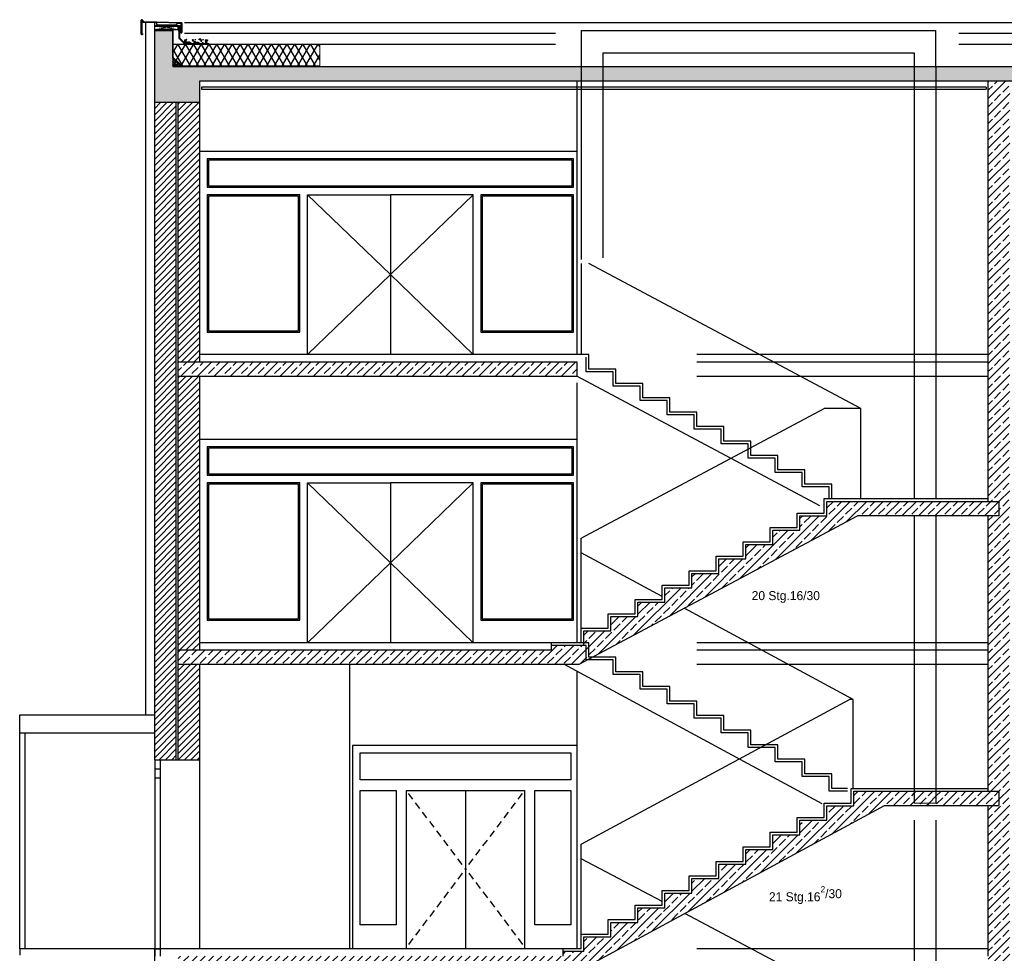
# Model space of a CAD drawing. Extents: x 1 to 209, y 0 to 18.
# Tile 58 of 63: x 124 to 135, y 7 to 18. Entities that reach past the tile are written whole.
import ezdxf

# ---------------------------------------------------------------- set-up
doc = ezdxf.new("R2010")
doc.units = 0
doc.header["$MEASUREMENT"] = 0
doc.linetypes.add('Strichlinie', pattern=[0.282222, 0.141111, -0.141111])
for name, color, linetype in [('Schnitt_D-D_4_A_1 Dämmung', 7, 'Continuous'), ('Schnitt_D-D_4_A_1 Holz', 7, 'Continuous'), ('Schnitt_D-D_4_A_DE_DECKE', 7, 'Continuous'), ('Schnitt_D-D_4_P_ZE_TEXT', 7, 'Continuous'), ('Schnitt_D-D_4_R_NT_DACH', 7, 'Continuous'), ('Schnitt_D-D_4_R_NT_HIDDEN', 7, 'Continuous'), ('Schnitt_D-D_4_R_NT_STAHL', 7, 'Continuous'), ('Schnitt_D-D_4_R_NT_TREPPE', 7, 'Continuous'), ('Schnitt_D-D_4_R_NT_TUER', 7, 'Continuous'), ('Schnitt_D-D_4_R_TR_AUSSENWAND', 7, 'Continuous'), ('Schnitt_D-D_4_R_TR_HIDDEN', 7, 'Continuous'), ('Schnitt_D-D_4_Schraffuren', 7, 'Continuous')]:
    doc.layers.add(name, color=color, linetype=linetype)
doc.styles.add('ERSTELLTER_STIL_2', font='txt')
pattern_1 = [(45, (125.216865, 7.29005), (-0.03535534, 0.03535534), [])]
pattern_2 = [(45, (125.21686, 7.29005), (-0.0919239, 0.0919239), []), (45, (125.1709, 7.33601), (-0.0919239, 0.0919239), [0.0975, -0.0325])]

msp = doc.modelspace()

# ---------------------------------------------------------------- hatches: boundary and pattern name
at = {"layer": 'Schnitt_D-D_4_A_1 Dämmung', "linetype": 'Continuous', "ltscale": 1000}
for points in [[(125.273, 17.545), (125.248, 17.545), (125.248, 17.538), (125.273, 17.538)], [(125.323, 17.545), (125.298, 17.545), (125.298, 17.538), (125.323, 17.538)], [(125.355, 17.545), (125.348, 17.545), (125.348, 17.538), (125.355, 17.538)], [(125.37, 17.545), (125.355, 17.545), (125.355, 17.538), (125.37, 17.538)], [(125.427, 17.538), (125.427, 17.545), (125.398, 17.545), (125.398, 17.538)], [(125.481, 17.538), (125.481, 17.545), (125.452, 17.545), (125.452, 17.538)], [(125.492, 17.536), (125.485, 17.536), (125.485, 17.511), (125.492, 17.511)], [(125.273, 17.498), (125.248, 17.498), (125.248, 17.491), (125.273, 17.491)], [(125.323, 17.498), (125.298, 17.498), (125.298, 17.491), (125.323, 17.491)], [(125.373, 17.498), (125.348, 17.498), (125.348, 17.491), (125.373, 17.491)], [(125.425, 17.498), (125.398, 17.498), (125.398, 17.491), (125.418, 17.491), (125.418, 17.486), (125.425, 17.486)], [(125.418, 17.436), (125.425, 17.436), (125.425, 17.441, -0.044265), (125.425, 17.444), (125.425, 17.461), (125.418, 17.461)], [(125.425, 17.411), (125.418, 17.411), (125.418, 17.386), (125.425, 17.386)], [(125.492, 17.476), (125.492, 17.474), (125.499, 17.474), (125.499, 17.477), (125.492, 17.488), (125.492, 17.49), (125.485, 17.49), (125.485, 17.487)], [(125.492, 17.474), (125.485, 17.474), (125.485, 17.449), (125.492, 17.449)], [(125.492, 17.424), (125.485, 17.424), (125.485, 17.405), (125.491, 17.399), (125.496, 17.404), (125.492, 17.408)], [(125.492, 17.44), (125.499, 17.44), (125.499, 17.459), (125.492, 17.459)], [(125.418, 17.336), (125.425, 17.336), (125.425, 17.361), (125.418, 17.361)], [(125.425, 17.311), (125.418, 17.311), (125.418, 17.286), (125.425, 17.286)], [(125.516, 17.383), (125.513, 17.386), (125.508, 17.381), (125.516, 17.373)], [(125.516, 17.383), (125.516, 17.373), (125.525, 17.363), (125.53, 17.368)], [(125.548, 17.35), (125.543, 17.345), (125.551, 17.337), (125.557, 17.337), (125.557, 17.344), (125.554, 17.344)], [(125.607, 17.343), (125.582, 17.344), (125.582, 17.337), (125.607, 17.336)], [(125.657, 17.343), (125.632, 17.343), (125.632, 17.336), (125.657, 17.336)], [(125.69, 17.342), (125.682, 17.342), (125.682, 17.335), (125.69, 17.335)], [(125.707, 17.342), (125.69, 17.342), (125.69, 17.335), (125.707, 17.335)], [(125.754, 17.341), (125.732, 17.342), (125.732, 17.335), (125.754, 17.334)], [(125.757, 17.341), (125.754, 17.341), (125.754, 17.334), (125.757, 17.334)], [(125.807, 17.341), (125.782, 17.341), (125.782, 17.334), (125.807, 17.334)], [(125.425, 17.261), (125.418, 17.261), (125.418, 17.236), (125.425, 17.236, -0.116838), (125.425, 17.243)], [(125.425, 17.209), (125.425, 17.211), (125.418, 17.211), (125.418, 17.189), (125.425, 17.189), (125.425, 17.201, -0.119278)], [(125.435, 17.178), (125.43, 17.173), (125.442, 17.161), (125.448, 17.155), (125.453, 17.16)], [(125.47, 17.142), (125.465, 17.137), (125.468, 17.135), (125.481, 17.122), (125.483, 17.12), (125.488, 17.125)], [(125.524, 17.097), (125.515, 17.097), (125.506, 17.107), (125.501, 17.102), (125.513, 17.09), (125.524, 17.09)], [(125.574, 17.097), (125.549, 17.097), (125.549, 17.09), (125.574, 17.09)], [(125.624, 17.097), (125.599, 17.097), (125.599, 17.09), (125.624, 17.09)], [(125.674, 17.097), (125.649, 17.097), (125.649, 17.09), (125.674, 17.09)], [(125.724, 17.097), (125.699, 17.097), (125.699, 17.09), (125.724, 17.09)], [(125.754, 17.097), (125.749, 17.097), (125.749, 17.09), (125.754, 17.09)], [(125.774, 17.097), (125.754, 17.097), (125.754, 17.09), (125.774, 17.09)], [(125.821, 17.097), (125.799, 17.097), (125.799, 17.09), (125.821, 17.09)]]:
    msp.add_hatch(color=256, dxfattribs=at).paths.add_polyline_path(points, flags=0)
at = {"layer": 'Schnitt_D-D_4_Schraffuren', "linetype": 'Continuous', "ltscale": 1000}
h = msp.add_hatch(dxfattribs=at)
h.set_pattern_fill('Beton__Stahlbeton_0004', color=256, style=0, pattern_type=2)
h.set_pattern_definition(pattern_2)
h.paths.add_polyline_path([(161.477, 16.93), (161.977, 16.93), (161.977, 17.49), (161.777, 17.49), (161.777, 17.09), (125.418, 17.09), (125.418, 17.49), (125.218, 17.49), (125.218, 16.69), (125.718, 16.69), (125.718, 16.93)], flags=0)
h = msp.add_hatch(dxfattribs=at)
h.set_pattern_fill('Dämmung__weich_0004', color=256, style=0, pattern_type=2)
h.set_pattern_definition([(60, (125.216865, 7.29005), (-0.0649519, 0.0375), []), (120, (125.216865, 7.29005), (0.0649519, 0.0375), [])])
h.paths.add_polyline_path([(125.524, 17.097), (127.051, 17.097), (127.051, 17.334), (125.425, 17.336), (125.425, 17.189)], flags=0)
h = msp.add_hatch(dxfattribs=at)
h.set_pattern_fill('Beton__Stahlbeton_0004', color=256, style=0, pattern_type=2)
h.set_pattern_definition(pattern_2)
h.paths.add_polyline_path([(134.477, 16.93), (134.477, 13.81), (134.477, 12.26), (134.597, 12.26), (134.597, 12.099), (134.477, 12.099), (134.477, 10.61), (134.477, 9.041), (134.597, 9.041), (134.597, 8.881), (134.477, 8.881), (134.477, 7.21), (134.477, 7.01), (134.477, 5.672), (134.597, 5.672), (134.597, 5.512), (134.477, 5.512), (134.477, 4.51), (134.717, 4.51), (134.717, 7.01), (134.717, 7.21), (134.717, 10.61), (134.717, 13.81), (134.717, 16.93)], flags=0)
h = msp.add_hatch(dxfattribs=at)
h.set_pattern_fill('MW_HLZ_0004', color=256, style=0, pattern_type=2)
h.set_pattern_definition(pattern_1)
h.paths.add_polyline_path([(125.218, 16.69), (125.218, 9.39), (125.458, 9.39), (125.458, 16.69)], flags=0)
h = msp.add_hatch(dxfattribs=at)
h.set_pattern_fill('MW_HLZ_0004', color=256, style=0, pattern_type=2)
h.set_pattern_definition(pattern_1)
h.paths.add_polyline_path([(125.718, 16.69), (125.478, 16.69), (125.478, 13.81), (125.718, 13.81)], flags=0)
h = msp.add_hatch(dxfattribs=at)
h.set_pattern_fill('Beton__Stahlbeton_0004', color=256, style=0, pattern_type=2)
h.set_pattern_definition(pattern_2)
h.paths.add_polyline_path([(129.907, 13.65), (129.907, 13.81), (125.478, 13.81), (125.478, 13.65)], flags=0)
h = msp.add_hatch(dxfattribs=at)
h.set_pattern_fill('MW_HLZ_0004', color=256, style=0, pattern_type=2)
h.set_pattern_definition(pattern_1)
h.paths.add_polyline_path([(125.718, 13.65), (125.478, 13.65), (125.478, 10.61), (125.718, 10.61)], flags=0)
h = msp.add_hatch(dxfattribs=at)
h.set_pattern_fill('Beton__Stahlbeton_0004', color=256, style=0, pattern_type=2)
h.set_pattern_definition(pattern_2)
h.paths.add_polyline_path([(129.933, 10.45), (133.025, 12.099), (134.597, 12.099), (134.597, 12.26), (132.687, 12.26), (132.687, 12.1), (132.387, 12.1), (132.387, 11.94), (132.087, 11.94), (132.087, 11.78), (131.787, 11.78), (131.787, 11.62), (131.487, 11.62), (131.487, 11.46), (131.187, 11.46), (131.187, 11.3), (130.887, 11.3), (130.887, 11.14), (130.587, 11.14), (130.587, 10.98), (130.287, 10.98), (130.287, 10.82), (129.987, 10.82), (129.987, 10.66), (129.627, 10.66), (129.627, 10.61), (125.478, 10.61), (125.478, 10.45)], flags=0)
h = msp.add_hatch(dxfattribs=at)
h.set_pattern_fill('MW_HLZ_0004', color=256, style=0, pattern_type=2)
h.set_pattern_definition(pattern_1)
h.paths.add_polyline_path([(125.718, 10.45), (125.478, 10.45), (125.478, 9.39), (125.718, 9.39)], flags=0)
h = msp.add_hatch(dxfattribs=at)
h.set_pattern_fill('Beton__Stahlbeton_0004', color=256, style=0, pattern_type=2)
h.set_pattern_definition(pattern_2)
h.paths.add_polyline_path([(133.657, 8.909), (133.657, 9.041), (132.987, 9.041), (132.987, 8.879), (132.687, 8.879), (132.687, 8.717), (132.387, 8.717), (132.387, 8.555), (132.087, 8.555), (132.087, 8.393), (131.787, 8.393), (131.787, 8.231), (131.487, 8.231), (131.487, 8.07), (131.187, 8.07), (131.187, 7.908), (130.887, 7.908), (130.887, 7.746), (130.587, 7.746), (130.587, 7.584), (130.287, 7.584), (130.287, 7.422), (129.987, 7.422), (129.987, 7.26), (129.755, 7.26), (129.755, 7.21), (125.478, 7.21), (125.478, 6.845), (125.718, 6.845), (125.718, 7.01), (129.861, 7.01), (133.327, 8.881), (134.597, 8.881), (134.597, 9.041), (133.897, 9.041), (133.897, 8.909)], flags=0)
h = msp.add_hatch(dxfattribs=at)
h.set_pattern_fill('Beton__Stahlbeton_0004', color=256, style=0, pattern_type=2)
h.set_pattern_definition(pattern_2)
h.paths.add_polyline_path([(133.657, 8.909), (133.897, 8.909), (133.897, 9.041), (133.657, 9.041)], flags=0)

# ---------------------------------------------------------------- linework, layer by layer
at = {"layer": 'Schnitt_D-D_4_A_1 Dämmung', "linetype": 'Continuous', "ltscale": 1000}
for p, q in [((125.223, 17.538), (125.223, 17.545)), ((125.223, 17.545), (125.492, 17.545)), ((125.223, 17.538), (125.485, 17.538)), ((125.248, 17.538), (125.248, 17.545)), ((125.273, 17.538), (125.273, 17.545)), ((125.298, 17.538), (125.298, 17.545)), ((125.323, 17.538), (125.323, 17.545)), ((125.348, 17.538), (125.348, 17.545)), ((125.37, 17.538), (125.37, 17.545)), ((125.373, 17.538), (125.373, 17.545)), ((125.398, 17.538), (125.398, 17.545)), ((125.427, 17.538), (125.427, 17.545)), ((125.452, 17.538), (125.452, 17.545)), ((125.481, 17.538), (125.481, 17.545)), ((125.485, 17.487), (125.485, 17.538)), ((125.485, 17.498), (125.485, 17.538)), ((125.485, 17.498), (125.485, 17.538)), ((125.492, 17.536), (125.485, 17.536)), ((125.492, 17.511), (125.485, 17.511)), ((125.492, 17.545), (125.492, 17.488)), ((125.425, 17.498), (125.218, 17.498)), ((125.418, 17.491), (125.218, 17.491)), ((125.223, 17.491), (125.223, 17.498)), ((125.248, 17.491), (125.248, 17.498)), ((125.248, 17.491), (125.418, 17.491)), ((125.273, 17.491), (125.273, 17.498)), ((125.298, 17.491), (125.298, 17.498)), ((125.323, 17.491), (125.323, 17.498)), ((125.348, 17.491), (125.348, 17.498)), ((125.373, 17.491), (125.373, 17.498)), ((125.398, 17.491), (125.398, 17.498)), ((125.418, 17.486), (125.418, 17.491)), ((125.425, 17.486), (125.418, 17.486)), ((125.425, 17.486), (125.418, 17.486)), ((125.418, 17.184), (125.418, 17.484)), ((125.422, 17.461), (125.418, 17.461)), ((125.425, 17.461), (125.418, 17.461)), ((125.425, 17.436), (125.418, 17.436)), ((125.425, 17.411), (125.418, 17.411)), ((125.425, 17.486), (125.425, 17.498)), ((125.425, 17.187), (125.425, 17.486)), ((125.492, 17.49), (125.485, 17.49)), ((125.492, 17.476), (125.485, 17.487)), ((125.485, 17.474), (125.485, 17.405)), ((125.485, 17.474), (125.492, 17.474)), ((125.492, 17.449), (125.485, 17.449)), ((125.492, 17.424), (125.485, 17.424)), ((125.485, 17.405), (125.551, 17.337)), ((125.496, 17.404), (125.491, 17.399)), ((125.499, 17.477), (125.492, 17.488)), ((125.492, 17.476), (125.492, 17.408)), ((125.492, 17.474), (125.499, 17.474)), ((125.499, 17.459), (125.492, 17.459)), ((125.499, 17.44), (125.492, 17.44)), ((125.499, 17.423), (125.492, 17.423)), ((125.492, 17.408), (125.554, 17.344)), ((125.499, 17.423), (125.499, 17.477)), ((125.499, 17.423), (125.499, 17.477)), ((125.425, 17.386), (125.418, 17.386)), ((125.425, 17.361), (125.418, 17.361)), ((125.425, 17.336), (125.418, 17.336)), ((125.422, 17.311), (125.418, 17.311)), ((125.425, 17.311), (125.418, 17.311)), ((125.425, 17.286), (125.418, 17.286)), ((125.813, 17.334), (125.425, 17.339)), ((125.513, 17.386), (125.508, 17.381)), ((125.53, 17.368), (125.525, 17.363)), ((125.548, 17.35), (125.543, 17.345)), ((125.824, 17.341), (125.554, 17.344)), ((125.557, 17.337), (125.557, 17.344)), ((125.557, 17.337), (125.557, 17.341)), ((125.582, 17.337), (125.582, 17.344)), ((125.607, 17.336), (125.607, 17.343)), ((125.632, 17.336), (125.632, 17.343)), ((125.657, 17.336), (125.657, 17.343)), ((125.682, 17.335), (125.682, 17.342)), ((125.707, 17.335), (125.707, 17.342)), ((125.732, 17.335), (125.732, 17.342)), ((125.757, 17.334), (125.757, 17.341)), ((125.782, 17.334), (125.782, 17.341)), ((125.807, 17.334), (125.807, 17.341)), ((129.67, 17.334), (125.813, 17.334)), ((161.401, 17.334), (134.152, 17.334)), ((125.425, 17.261), (125.418, 17.261)), ((125.425, 17.236), (125.418, 17.236)), ((125.425, 17.211), (125.418, 17.211)), ((125.425, 17.189), (125.418, 17.189)), ((125.513, 17.09), (125.418, 17.184)), ((125.423, 17.177), (125.418, 17.175)), ((125.429, 17.174), (125.423, 17.177)), ((125.515, 17.097), (125.425, 17.187)), ((125.43, 17.173), (125.435, 17.178)), ((125.418, 17.139), (125.432, 17.167)), ((125.418, 17.155), (125.436, 17.164)), ((125.445, 17.154), (125.418, 17.108)), ((125.418, 17.136), (125.449, 17.151)), ((125.462, 17.138), (125.418, 17.116)), ((125.421, 17.101), (125.418, 17.108)), ((125.418, 17.09), (125.821, 17.09)), ((125.421, 17.101), (125.428, 17.098)), ((125.428, 17.098), (125.475, 17.125)), ((125.432, 17.167), (125.429, 17.174)), ((125.433, 17.099), (125.458, 17.141)), ((125.436, 17.164), (125.442, 17.161)), ((125.442, 17.161), (125.445, 17.154)), ((125.448, 17.155), (125.453, 17.16)), ((125.449, 17.151), (125.455, 17.148)), ((125.487, 17.112), (125.449, 17.09)), ((125.471, 17.128), (125.452, 17.09)), ((125.458, 17.141), (125.455, 17.148)), ((125.465, 17.137), (125.47, 17.142)), ((125.471, 17.128), (125.468, 17.135)), ((125.472, 17.09), (125.484, 17.115)), ((125.475, 17.125), (125.481, 17.122)), ((125.481, 17.122), (125.484, 17.115)), ((125.483, 17.12), (125.488, 17.125)), ((125.484, 17.09), (125.5, 17.098)), ((125.491, 17.09), (125.497, 17.102)), ((125.5, 17.098), (125.507, 17.095)), ((125.501, 17.102), (125.506, 17.107)), ((125.507, 17.095), (125.509, 17.09)), ((125.513, 17.09), (125.809, 17.09)), ((125.518, 17.097), (125.514, 17.098)), ((125.515, 17.097), (125.821, 17.097)), ((125.515, 17.097), (125.813, 17.097)), ((125.524, 17.097), (125.524, 17.09)), ((125.549, 17.097), (125.549, 17.09)), ((125.574, 17.097), (125.574, 17.09)), ((125.599, 17.097), (125.599, 17.09)), ((125.624, 17.097), (125.624, 17.09)), ((125.649, 17.097), (125.649, 17.09)), ((125.674, 17.097), (125.674, 17.09)), ((125.674, 17.094), (125.674, 17.09)), ((125.699, 17.097), (125.699, 17.09)), ((125.724, 17.097), (125.724, 17.09)), ((125.749, 17.097), (125.749, 17.09)), ((125.749, 17.094), (125.749, 17.09)), ((125.774, 17.097), (125.774, 17.09)), ((125.799, 17.097), (125.799, 17.09))]:
    msp.add_line(p, q, dxfattribs=at)
at = {"layer": 'Schnitt_D-D_4_A_1 Holz', "linetype": 'Continuous', "ltscale": 1000}
for p, q in [((125.478, 17.538), (125.218, 17.498)), ((125.478, 17.498), (125.218, 17.538)), ((125.478, 17.538), (125.218, 17.538)), ((125.218, 17.498), (125.218, 17.538)), ((125.478, 17.498), (125.478, 17.538)), ((125.478, 17.498), (125.218, 17.498))]:
    msp.add_line(p, q, dxfattribs=at)
at = {"layer": 'Schnitt_D-D_4_A_DE_DECKE', "linetype": 'Continuous', "ltscale": 1000}
for p, q in [((125.738, 16.86), (125.738, 16.84)), ((134.457, 16.86), (125.738, 16.86)), ((134.457, 16.86), (134.457, 16.84)), ((125.738, 16.84), (134.457, 16.84))]:
    msp.add_line(p, q, dxfattribs=at)
at = {"layer": 'Schnitt_D-D_4_R_NT_DACH', "linetype": 'Continuous', "ltscale": 1000}
for p, q in [((125.549, 17.578), (161.67, 17.578)), ((125.549, 17.462), (129.67, 17.462)), ((134.152, 17.462), (161.67, 17.462))]:
    msp.add_line(p, q, dxfattribs=at)
at = {"layer": 'Schnitt_D-D_4_R_NT_DACH', "linetype": 'Continuous', "ltscale": 1000, "flags": 128}
for points in [[(125.723, 17.387), (125.716, 17.386), (125.711, 17.387), (125.712, 17.393), (125.716, 17.397), (125.718, 17.398), (125.726, 17.397), (125.731, 17.392), (125.736, 17.388), (125.736, 17.384), (125.734, 17.382), (125.729, 17.384), (125.725, 17.387)], [(125.559, 17.366), (125.559, 17.368), (125.556, 17.371), (125.553, 17.373), (125.551, 17.374), (125.548, 17.374), (125.545, 17.372), (125.545, 17.369), (125.547, 17.367), (125.549, 17.365), (125.553, 17.361), (125.556, 17.36), (125.558, 17.361), (125.558, 17.364)], [(125.551, 17.381), (125.55, 17.386), (125.552, 17.388), (125.556, 17.39), (125.556, 17.384), (125.556, 17.38), (125.555, 17.375), (125.553, 17.376)], [(125.561, 17.367), (125.563, 17.369), (125.57, 17.373), (125.573, 17.37), (125.575, 17.365), (125.578, 17.359), (125.582, 17.355), (125.576, 17.348), (125.569, 17.348), (125.563, 17.352), (125.564, 17.357), (125.563, 17.362)], [(125.57, 17.387), (125.573, 17.386), (125.575, 17.387), (125.574, 17.389), (125.573, 17.39), (125.569, 17.391), (125.567, 17.389), (125.565, 17.387), (125.565, 17.386), (125.566, 17.385), (125.568, 17.386), (125.569, 17.387)], [(125.598, 17.348), (125.595, 17.348), (125.588, 17.348), (125.584, 17.349), (125.582, 17.35), (125.582, 17.353), (125.585, 17.355), (125.587, 17.357), (125.591, 17.36), (125.593, 17.362), (125.597, 17.365), (125.6, 17.364), (125.603, 17.362), (125.604, 17.362), (125.605, 17.362), (125.608, 17.362), (125.609, 17.361), (125.61, 17.36), (125.611, 17.357), (125.613, 17.355), (125.619, 17.354), (125.621, 17.352), (125.622, 17.35), (125.617, 17.347), (125.609, 17.347), (125.602, 17.347), (125.599, 17.348)], [(125.643, 17.375), (125.647, 17.376), (125.649, 17.378), (125.649, 17.383), (125.647, 17.386), (125.645, 17.388), (125.64, 17.387), (125.637, 17.385), (125.636, 17.382), (125.637, 17.377), (125.639, 17.375), (125.641, 17.375)], [(125.654, 17.364), (125.655, 17.367), (125.662, 17.37), (125.666, 17.368), (125.668, 17.362), (125.67, 17.356), (125.674, 17.352), (125.668, 17.346), (125.661, 17.345), (125.655, 17.349), (125.656, 17.355), (125.655, 17.36)], [(125.674, 17.389), (125.672, 17.387), (125.669, 17.387), (125.665, 17.387), (125.666, 17.39), (125.669, 17.391), (125.673, 17.39)], [(125.69, 17.345), (125.687, 17.345), (125.68, 17.346), (125.676, 17.346), (125.674, 17.348), (125.674, 17.35), (125.677, 17.352), (125.68, 17.354), (125.683, 17.357), (125.685, 17.359), (125.689, 17.362), (125.693, 17.361), (125.695, 17.36), (125.696, 17.36), (125.697, 17.36), (125.7, 17.359), (125.701, 17.359), (125.702, 17.357), (125.703, 17.354), (125.705, 17.352), (125.712, 17.352), (125.714, 17.35), (125.714, 17.347), (125.71, 17.344), (125.701, 17.345), (125.694, 17.344), (125.692, 17.345)], [(125.736, 17.368), (125.739, 17.37), (125.742, 17.371), (125.742, 17.376), (125.739, 17.379), (125.737, 17.381), (125.732, 17.38), (125.729, 17.378), (125.729, 17.375), (125.73, 17.371), (125.732, 17.369), (125.733, 17.368)], [(125.758, 17.353), (125.757, 17.355), (125.753, 17.354), (125.749, 17.352), (125.747, 17.352), (125.745, 17.349), (125.745, 17.346), (125.747, 17.344), (125.75, 17.344), (125.753, 17.344), (125.758, 17.345), (125.761, 17.347), (125.761, 17.349), (125.76, 17.351)], [(125.759, 17.388), (125.757, 17.386), (125.754, 17.386), (125.75, 17.386), (125.751, 17.389), (125.754, 17.39), (125.758, 17.389)], [(125.78, 17.377), (125.784, 17.378), (125.786, 17.378), (125.788, 17.379), (125.785, 17.383), (125.783, 17.384), (125.781, 17.385), (125.779, 17.381), (125.78, 17.38), (125.78, 17.378)], [(125.781, 17.355), (125.785, 17.358), (125.788, 17.361), (125.787, 17.366), (125.785, 17.368), (125.781, 17.367), (125.78, 17.363), (125.781, 17.36), (125.779, 17.358), (125.779, 17.355)], [(125.794, 17.344), (125.786, 17.344), (125.782, 17.344), (125.78, 17.349), (125.781, 17.353), (125.786, 17.355), (125.789, 17.355), (125.794, 17.355), (125.797, 17.354), (125.799, 17.354), (125.802, 17.352), (125.802, 17.349), (125.802, 17.346), (125.797, 17.344)], [(125.788, 17.375), (125.788, 17.379), (125.79, 17.382), (125.792, 17.386), (125.796, 17.387), (125.8, 17.388), (125.803, 17.386), (125.806, 17.382), (125.807, 17.379), (125.805, 17.376), (125.801, 17.374), (125.799, 17.371), (125.796, 17.367), (125.793, 17.366), (125.789, 17.367), (125.788, 17.37), (125.787, 17.372)]]:
    msp.add_lwpolyline(points, close=True, dxfattribs=at)
at = {"layer": 'Schnitt_D-D_4_R_NT_HIDDEN', "linetype": 'Continuous', "ltscale": 1000}
for p, q in [((129.957, 14.901), (129.957, 13.89)), ((133.062, 13.29), (130.042, 14.901)), ((129.957, 11.85), (132.657, 13.29)), ((133.062, 13.29), (132.657, 13.29)), ((133.062, 12.29), (133.062, 13.29)), ((129.957, 10.85), (129.957, 11.85)), ((130.857, 11.204), (129.957, 11.69)), ((132.977, 10.06), (131.101, 11.073)), ((129.957, 8.452), (132.937, 10.06)), ((132.977, 10.06), (132.937, 10.06)), ((132.977, 9.071), (132.977, 10.06)), ((129.957, 7.452), (129.957, 8.452)), ((130.857, 7.814), (129.957, 8.289)), ((132.977, 6.693), (131.106, 7.682))]:
    msp.add_line(p, q, dxfattribs=at)
at = {"layer": 'Schnitt_D-D_4_R_NT_STAHL', "linetype": 'Continuous', "ltscale": 1000}
for p, q in [((125.068, 17.45), (125.068, 17.603)), ((125.071, 17.45), (125.071, 17.603)), ((125.075, 17.582), (125.075, 17.452)), ((125.077, 17.606), (125.096, 17.587)), ((125.236, 17.583), (125.078, 17.585)), ((125.078, 17.452), (125.078, 17.579)), ((125.079, 17.608), (125.096, 17.591)), ((125.081, 17.582), (125.236, 17.58)), ((125.096, 17.587), (125.514, 17.575)), ((125.098, 17.59), (125.515, 17.578)), ((125.236, 17.58), (125.241, 17.552)), ((125.244, 17.552), (125.239, 17.58)), ((125.453, 17.55), (125.247, 17.55)), ((125.247, 17.547), (125.453, 17.547)), ((125.467, 17.571), (125.456, 17.551)), ((125.458, 17.55), (125.47, 17.57)), ((125.51, 17.571), (125.47, 17.573)), ((125.47, 17.57), (125.51, 17.568)), ((125.51, 17.568), (125.51, 17.47)), ((125.513, 17.47), (125.513, 17.568)), ((125.517, 17.572), (125.517, 17.469)), ((125.52, 17.572), (125.52, 17.469)), ((125.086, 17.458), (125.078, 17.448)), ((125.088, 17.456), (125.08, 17.446)), ((125.509, 17.465), (125.498, 17.48)), ((125.511, 17.466), (125.5, 17.482)), ((125.51, 17.47), (125.513, 17.47)), ((123.718, 7.29), (123.718, 9.89)), ((123.718, 9.89), (125.218, 9.89)), ((123.718, 9.69), (125.218, 9.69)), ((123.778, 7.29), (123.778, 9.69))]:
    msp.add_line(p, q, dxfattribs=at)
for centre, radius, start, end in [((125.075, 17.603), 0.0065, 45, 180), ((125.075, 17.603), 0.0035, 45, 180), ((125.078, 17.582), 0.003, 87.7328, 180), ((125.081, 17.579), 0.003, 87.7328, 180), ((125.098, 17.593), 0.003, 225, 267.8306), ((125.236, 17.58), 0.003, 10, 87.8804), ((125.247, 17.553), 0.006, 190, 270), ((125.247, 17.553), 0.003, 190, 270), ((125.453, 17.553), 0.003, 270, 329.8863), ((125.453, 17.553), 0.006, 270, 329.8863), ((125.47, 17.57), 0.003, 87.9416, 149.8863), ((125.51, 17.568), 0.003, 0.0197, 87.9416), ((125.514, 17.572), 0.0065, 0, 87.8804), ((125.514, 17.572), 0.0035, 0, 87.8804), ((125.075, 17.45), 0.0065, 180, 323.1789), ((125.075, 17.45), 0.0035, 180, 323.1789), ((125.514, 17.469), 0.0065, 215.8636, 0), ((125.514, 17.469), 0.0035, 215.8636, 0)]:
    msp.add_arc(centre, radius, start, end, dxfattribs=at)
at = {"layer": 'Schnitt_D-D_4_R_NT_TREPPE', "linetype": 'Continuous', "ltscale": 1000}
for p, q in [((129.957, 13.89), (129.657, 13.89)), ((130.012, 13.7), (130.012, 13.86)), ((130.042, 13.73), (130.042, 13.89)), ((130.312, 13.7), (130.012, 13.7)), ((130.342, 13.73), (130.042, 13.73)), ((130.312, 13.54), (130.312, 13.7)), ((130.342, 13.57), (130.342, 13.73)), ((132.606, 12.21), (129.907, 13.65)), ((130.642, 13.57), (130.342, 13.57)), ((130.642, 13.41), (130.642, 13.57)), ((130.612, 13.54), (130.312, 13.54)), ((130.612, 13.38), (130.612, 13.54)), ((130.912, 13.38), (130.612, 13.38)), ((130.942, 13.41), (130.642, 13.41)), ((130.912, 13.22), (130.912, 13.38)), ((130.942, 13.25), (130.942, 13.41)), ((131.242, 13.25), (130.942, 13.25)), ((131.242, 13.09), (131.242, 13.25)), ((131.212, 13.22), (130.912, 13.22)), ((131.212, 13.06), (131.212, 13.22)), ((131.512, 13.06), (131.212, 13.06)), ((131.542, 13.09), (131.242, 13.09)), ((131.512, 12.9), (131.512, 13.06)), ((131.542, 12.93), (131.542, 13.09)), ((131.842, 12.93), (131.542, 12.93)), ((131.842, 12.77), (131.842, 12.93)), ((131.812, 12.9), (131.512, 12.9)), ((131.812, 12.74), (131.812, 12.9)), ((132.112, 12.74), (131.812, 12.74)), ((132.142, 12.77), (131.842, 12.77)), ((132.112, 12.58), (132.112, 12.74)), ((132.142, 12.61), (132.142, 12.77)), ((132.412, 12.58), (132.112, 12.58)), ((132.442, 12.61), (132.142, 12.61)), ((132.412, 12.42), (132.412, 12.58)), ((132.442, 12.45), (132.442, 12.61)), ((132.712, 12.42), (132.412, 12.42)), ((132.742, 12.45), (132.442, 12.45)), ((132.657, 12.13), (132.657, 12.29)), ((132.657, 12.29), (134.477, 12.29)), ((132.687, 12.1), (132.687, 12.26)), ((132.687, 12.26), (134.597, 12.26)), ((134.597, 12.26), (134.597, 12.099)), ((129.933, 10.45), (133.025, 12.099)), ((132.357, 11.97), (132.357, 12.13)), ((132.357, 12.13), (132.657, 12.13)), ((132.387, 11.94), (132.387, 12.1)), ((132.387, 12.1), (132.687, 12.1)), ((134.597, 12.099), (133.025, 12.099)), ((132.057, 11.81), (132.057, 11.97)), ((132.057, 11.97), (132.357, 11.97)), ((132.087, 11.78), (132.087, 11.94)), ((132.087, 11.94), (132.387, 11.94)), ((131.757, 11.65), (131.757, 11.81)), ((131.757, 11.81), (132.057, 11.81)), ((131.787, 11.62), (131.787, 11.78)), ((131.787, 11.78), (132.087, 11.78)), ((131.457, 11.49), (131.457, 11.65)), ((131.457, 11.65), (131.757, 11.65)), ((131.487, 11.46), (131.487, 11.62)), ((131.487, 11.62), (131.787, 11.62)), ((131.157, 11.33), (131.157, 11.49)), ((131.157, 11.49), (131.457, 11.49)), ((131.187, 11.3), (131.187, 11.46)), ((131.187, 11.46), (131.487, 11.46)), ((130.857, 11.17), (130.857, 11.33)), ((130.857, 11.33), (131.157, 11.33)), ((130.887, 11.14), (130.887, 11.3)), ((130.887, 11.3), (131.187, 11.3)), ((130.557, 11.01), (130.557, 11.17)), ((130.557, 11.17), (130.857, 11.17)), ((130.587, 10.98), (130.587, 11.14)), ((130.587, 11.14), (130.887, 11.14)), ((130.257, 10.85), (130.257, 11.01)), ((130.257, 11.01), (130.557, 11.01)), ((130.287, 10.82), (130.287, 10.98)), ((130.287, 10.98), (130.587, 10.98)), ((129.957, 10.69), (129.957, 10.85)), ((129.957, 10.85), (130.257, 10.85)), ((129.987, 10.66), (129.987, 10.82)), ((129.987, 10.82), (130.287, 10.82)), ((129.627, 10.61), (129.627, 10.69)), ((129.987, 10.66), (129.627, 10.66)), ((130.012, 10.498), (130.012, 10.66)), ((130.042, 10.528), (130.042, 10.69)), ((130.342, 10.528), (130.042, 10.528)), ((130.342, 10.366), (130.342, 10.528)), ((132.634, 8.901), (129.764, 10.45)), ((130.312, 10.498), (130.012, 10.498)), ((130.312, 10.336), (130.312, 10.498)), ((130.612, 10.336), (130.312, 10.336)), ((130.642, 10.366), (130.342, 10.366)), ((130.612, 10.174), (130.612, 10.336)), ((130.642, 10.204), (130.642, 10.366)), ((130.912, 10.174), (130.612, 10.174)), ((130.942, 10.204), (130.642, 10.204)), ((130.912, 10.012), (130.912, 10.174)), ((130.942, 10.042), (130.942, 10.204)), ((131.212, 10.012), (130.912, 10.012)), ((131.242, 10.042), (130.942, 10.042)), ((131.212, 9.851), (131.212, 10.012)), ((131.242, 9.881), (131.242, 10.042)), ((131.512, 9.851), (131.212, 9.851)), ((131.542, 9.881), (131.242, 9.881)), ((131.512, 9.689), (131.512, 9.851)), ((131.542, 9.719), (131.542, 9.881)), ((131.812, 9.689), (131.512, 9.689)), ((131.842, 9.719), (131.542, 9.719)), ((131.812, 9.527), (131.812, 9.689)), ((131.842, 9.557), (131.842, 9.719)), ((132.112, 9.527), (131.812, 9.527)), ((132.142, 9.557), (131.842, 9.557)), ((132.112, 9.365), (132.112, 9.527)), ((132.142, 9.395), (132.142, 9.557)), ((132.412, 9.365), (132.112, 9.365)), ((132.442, 9.395), (132.142, 9.395)), ((132.412, 9.203), (132.412, 9.365)), ((132.442, 9.233), (132.442, 9.395)), ((132.712, 9.203), (132.412, 9.203)), ((132.742, 9.233), (132.442, 9.233)), ((132.712, 9.041), (132.712, 9.203)), ((132.742, 9.071), (132.742, 9.233)), ((132.916, 9.041), (132.712, 9.041)), ((132.913, 9.071), (132.742, 9.071)), ((132.957, 9.071), (134.477, 9.071)), ((132.957, 8.909), (132.957, 9.071)), ((132.987, 9.041), (134.597, 9.041)), ((132.987, 8.879), (132.987, 9.041)), ((134.597, 9.041), (134.597, 8.881)), ((129.861, 7.01), (133.327, 8.881)), ((132.657, 8.747), (132.657, 8.909)), ((132.657, 8.909), (132.957, 8.909)), ((132.687, 8.717), (132.687, 8.879)), ((132.687, 8.879), (132.987, 8.879)), ((133.327, 8.881), (134.597, 8.881)), ((132.357, 8.585), (132.357, 8.747)), ((132.357, 8.747), (132.657, 8.747)), ((132.387, 8.555), (132.387, 8.717)), ((132.387, 8.717), (132.687, 8.717)), ((132.057, 8.423), (132.057, 8.585)), ((132.057, 8.585), (132.357, 8.585)), ((132.087, 8.393), (132.087, 8.555)), ((132.087, 8.555), (132.387, 8.555)), ((131.757, 8.261), (131.757, 8.423)), ((131.757, 8.423), (132.057, 8.423)), ((131.787, 8.231), (131.787, 8.393)), ((131.787, 8.393), (132.087, 8.393)), ((131.457, 8.1), (131.457, 8.261)), ((131.457, 8.261), (131.757, 8.261)), ((131.487, 8.07), (131.487, 8.231)), ((131.487, 8.231), (131.787, 8.231)), ((131.157, 7.938), (131.157, 8.1)), ((131.157, 8.1), (131.457, 8.1)), ((131.187, 7.908), (131.187, 8.07)), ((131.187, 8.07), (131.487, 8.07)), ((130.857, 7.776), (130.857, 7.938)), ((130.857, 7.938), (131.157, 7.938)), ((130.887, 7.746), (130.887, 7.908)), ((130.887, 7.908), (131.187, 7.908)), ((130.557, 7.614), (130.557, 7.776)), ((130.557, 7.776), (130.857, 7.776)), ((130.587, 7.584), (130.587, 7.746)), ((130.587, 7.746), (130.887, 7.746)), ((130.257, 7.452), (130.257, 7.614)), ((130.257, 7.614), (130.557, 7.614)), ((130.287, 7.422), (130.287, 7.584)), ((130.287, 7.584), (130.587, 7.584)), ((129.957, 7.29), (129.957, 7.452)), ((129.957, 7.452), (130.257, 7.452)), ((129.987, 7.26), (129.987, 7.422)), ((129.987, 7.422), (130.287, 7.422)), ((125.218, 7.29), (123.718, 7.29)), ((123.718, 7.29), (123.718, 7.22)), ((129.987, 7.26), (129.755, 7.26))]:
    msp.add_line(p, q, dxfattribs=at)
at = {"layer": 'Schnitt_D-D_4_R_NT_TREPPE', "linetype": 'Strichlinie', "ltscale": 1000}
for p, q in [((132.712, 12.29), (132.712, 12.42)), ((132.742, 12.29), (132.742, 12.45)), ((130.012, 10.66), (129.875, 10.66)), ((130.042, 10.69), (129.927, 10.69))]:
    msp.add_line(p, q, dxfattribs=at)
at = {"layer": 'Schnitt_D-D_4_R_NT_TUER', "linetype": 'Continuous', "ltscale": 1000}
for p, q in [((125.718, 16.15), (129.907, 16.15)), ((129.872, 16.065), (125.802, 16.065)), ((125.802, 16.065), (125.802, 15.75)), ((129.857, 16.05), (125.817, 16.05)), ((125.817, 16.05), (125.817, 15.765)), ((129.857, 15.765), (129.857, 16.05)), ((129.872, 15.75), (129.872, 16.065)), ((125.817, 15.765), (129.857, 15.765)), ((125.802, 15.75), (129.872, 15.75)), ((126.832, 15.665), (125.802, 15.665)), ((125.802, 15.665), (125.802, 14.14)), ((126.817, 15.65), (125.817, 15.65)), ((125.817, 15.65), (125.817, 14.155)), ((126.817, 14.155), (126.817, 15.65)), ((126.832, 14.14), (126.832, 15.665)), ((126.917, 13.895), (126.917, 15.665)), ((126.917, 15.665), (127.837, 15.665)), ((126.917, 15.665), (127.837, 14.778)), ((127.837, 15.665), (127.837, 13.895)), ((128.757, 15.665), (127.837, 14.778)), ((128.757, 15.665), (127.837, 15.665)), ((127.837, 15.665), (127.837, 13.895)), ((127.837, 15.665), (127.837, 15.665)), ((127.837, 15.65), (127.837, 15.65)), ((128.757, 13.895), (128.757, 15.665)), ((129.872, 15.665), (128.842, 15.665)), ((128.842, 15.665), (128.842, 14.14)), ((129.857, 15.65), (128.857, 15.65)), ((128.857, 15.65), (128.857, 14.155)), ((129.857, 14.155), (129.857, 15.65)), ((129.872, 14.14), (129.872, 15.665)), ((126.917, 13.89), (127.837, 14.778)), ((128.757, 13.89), (127.837, 14.778)), ((125.802, 14.14), (126.832, 14.14)), ((125.817, 14.155), (126.817, 14.155)), ((128.842, 14.14), (129.872, 14.14)), ((128.857, 14.155), (129.857, 14.155)), ((126.917, 13.895), (126.917, 13.89)), ((128.757, 13.89), (128.757, 13.895)), ((125.718, 12.95), (129.907, 12.95)), ((129.872, 12.865), (125.802, 12.865)), ((125.802, 12.865), (125.802, 12.55)), ((129.857, 12.85), (125.817, 12.85)), ((125.817, 12.85), (125.817, 12.565)), ((129.857, 12.565), (129.857, 12.85)), ((129.872, 12.55), (129.872, 12.865)), ((125.802, 12.55), (129.872, 12.55)), ((125.817, 12.565), (129.857, 12.565)), ((126.832, 12.465), (125.802, 12.465)), ((125.802, 12.465), (125.802, 10.94)), ((126.817, 12.45), (125.817, 12.45)), ((125.817, 12.45), (125.817, 10.955)), ((126.817, 10.955), (126.817, 12.45)), ((126.832, 10.94), (126.832, 12.465)), ((126.917, 10.695), (126.917, 12.465)), ((126.917, 12.465), (127.837, 12.465)), ((126.917, 12.465), (127.837, 11.578)), ((127.837, 12.465), (127.837, 10.695)), ((128.757, 12.465), (127.837, 11.578)), ((128.757, 12.465), (127.837, 12.465)), ((127.837, 12.465), (127.837, 10.695)), ((127.837, 12.465), (127.837, 12.465)), ((127.837, 12.45), (127.837, 12.45)), ((128.757, 10.695), (128.757, 12.465)), ((129.872, 12.465), (128.842, 12.465)), ((128.842, 12.465), (128.842, 10.94)), ((129.857, 12.45), (128.857, 12.45)), ((128.857, 12.45), (128.857, 10.955)), ((129.857, 10.955), (129.857, 12.45)), ((129.872, 10.94), (129.872, 12.465)), ((126.917, 10.69), (127.837, 11.578)), ((128.757, 10.69), (127.837, 11.578)), ((125.802, 10.94), (126.832, 10.94)), ((125.817, 10.955), (126.817, 10.955)), ((128.842, 10.94), (129.872, 10.94)), ((128.857, 10.955), (129.857, 10.955)), ((126.917, 10.695), (126.917, 10.69)), ((128.757, 10.69), (128.757, 10.695)), ((129.907, 9.55), (127.417, 9.55)), ((127.417, 9.55), (127.417, 7.29)), ((127.502, 9.465), (129.842, 9.465)), ((127.502, 9.165), (127.502, 9.465)), ((129.842, 9.465), (129.842, 9.165)), ((125.218, 9.39), (125.218, 7.21)), ((125.278, 9.39), (125.278, 7.21)), ((125.218, 9.29), (125.278, 9.29)), ((125.218, 9.19), (125.278, 9.19)), ((129.842, 9.165), (127.502, 9.165)), ((127.502, 9.05), (127.902, 9.05)), ((127.502, 7.555), (127.502, 9.05)), ((127.902, 9.05), (127.902, 7.555)), ((128.017, 7.29), (128.017, 9.05)), ((128.017, 9.05), (129.327, 9.05)), ((128.087, 8.953), (128.039, 9.016)), ((128.672, 9.05), (128.672, 7.295)), ((128.672, 9.05), (128.672, 7.295)), ((129.257, 8.953), (129.305, 9.016)), ((129.327, 9.05), (129.327, 7.29)), ((129.442, 7.555), (129.442, 9.05)), ((129.442, 9.05), (129.842, 9.05)), ((129.842, 9.05), (129.842, 7.555)), ((128.165, 8.849), (128.117, 8.913)), ((129.179, 8.849), (129.227, 8.913)), ((128.243, 8.745), (128.195, 8.809)), ((129.1, 8.745), (129.149, 8.809)), ((128.322, 8.641), (128.274, 8.705)), ((129.022, 8.641), (129.07, 8.705)), ((128.4, 8.537), (128.352, 8.601)), ((128.944, 8.537), (128.992, 8.601)), ((128.478, 8.434), (128.43, 8.498)), ((128.865, 8.434), (128.914, 8.498)), ((128.557, 8.33), (128.508, 8.394)), ((128.787, 8.33), (128.835, 8.394)), ((128.635, 8.226), (128.587, 8.29)), ((128.709, 8.226), (128.757, 8.29)), ((128.635, 8.129), (128.587, 8.065)), ((128.672, 8.178), (128.665, 8.186)), ((128.672, 8.178), (128.665, 8.169)), ((128.672, 8.178), (128.679, 8.186)), ((128.672, 8.178), (128.679, 8.169)), ((128.709, 8.129), (128.757, 8.065)), ((128.557, 8.025), (128.508, 7.961)), ((128.787, 8.025), (128.835, 7.961)), ((128.478, 7.921), (128.43, 7.858)), ((128.865, 7.921), (128.914, 7.858)), ((128.4, 7.818), (128.352, 7.754)), ((128.944, 7.818), (128.992, 7.754)), ((128.322, 7.714), (128.274, 7.65)), ((129.022, 7.714), (129.07, 7.65)), ((127.902, 7.555), (127.502, 7.555)), ((128.243, 7.61), (128.195, 7.546)), ((129.1, 7.61), (129.149, 7.546)), ((129.842, 7.555), (129.442, 7.555)), ((128.165, 7.506), (128.117, 7.442)), ((129.179, 7.506), (129.227, 7.442)), ((128.087, 7.403), (128.039, 7.339)), ((129.257, 7.403), (129.305, 7.339)), ((125.217, 7.29), (125.277, 7.29)), ((128.672, 7.295), (128.672, 7.295)), ((128.693, 7.29), (128.693, 7.295))]:
    msp.add_line(p, q, dxfattribs=at)
at = {"layer": 'Schnitt_D-D_4_R_TR_AUSSENWAND', "linetype": 'Continuous', "ltscale": 1000}
for p, q in [((125.218, 9.39), (125.218, 9.39)), ((125.218, 7.29), (125.218, 7.29)), ((128.663, 7.29), (128.663, 7.295))]:
    msp.add_line(p, q, dxfattribs=at)
at = {"layer": 'Schnitt_D-D_4_R_TR_HIDDEN', "linetype": 'Continuous', "ltscale": 1000}
for p, q in [((125.118, 9.89), (125.118, 17.581)), ((125.218, 17.491), (125.218, 17.58)), ((125.218, 17.49), (125.418, 17.49)), ((125.218, 16.69), (125.218, 17.49)), ((125.418, 17.49), (125.418, 17.09)), ((129.957, 17.49), (129.957, 17.09)), ((129.957, 17.49), (133.897, 17.49)), ((133.897, 17.09), (133.897, 17.49)), ((125.418, 17.09), (161.777, 17.09)), ((125.718, 16.93), (161.977, 16.93)), ((125.718, 16.69), (125.718, 16.93)), ((129.907, 16.93), (129.907, 13.89)), ((134.477, 13.81), (134.477, 16.93)), ((125.218, 9.39), (125.218, 16.69)), ((125.718, 16.69), (125.218, 16.69)), ((125.458, 9.39), (125.458, 16.69)), ((125.478, 9.39), (125.478, 16.69)), ((125.718, 13.81), (125.718, 16.69)), ((125.478, 13.81), (129.907, 13.81)), ((130.042, 13.89), (125.718, 13.89)), ((129.907, 13.81), (129.907, 13.65)), ((134.477, 12.26), (134.477, 13.81)), ((125.478, 13.65), (129.907, 13.65)), ((125.718, 10.61), (125.718, 13.65)), ((129.907, 13.575), (129.907, 10.69)), ((134.477, 10.61), (134.477, 12.099)), ((129.957, 10.69), (125.718, 10.69)), ((125.478, 10.61), (129.627, 10.61)), ((134.477, 9.041), (134.477, 10.61)), ((125.478, 10.45), (129.933, 10.45)), ((125.718, 7.29), (125.718, 10.45)), ((127.383, 10.45), (127.383, 7.29)), ((129.907, 10.373), (129.907, 7.29)), ((125.218, 9.39), (125.718, 9.39)), ((134.477, 7.21), (134.477, 8.881)), ((125.218, 6.595), (125.218, 7.29)), ((129.957, 7.29), (125.218, 7.29)), ((129.755, 7.21), (129.755, 7.29))]:
    msp.add_line(p, q, dxfattribs=at)
at = {"layer": 'Schnitt_D-D_4_R_TR_HIDDEN', "linetype": 'Strichlinie', "ltscale": 1000}
for p, q in [((130.197, 17.24), (133.657, 17.24)), ((130.197, 17.24), (130.197, 17.09)), ((133.657, 17.24), (133.657, 17.09)), ((129.957, 17.09), (129.957, 14.946)), ((130.197, 17.09), (130.197, 14.966)), ((133.657, 17.09), (133.657, 12.29)), ((133.897, 17.09), (133.897, 12.29)), ((134.477, 13.89), (131.24, 13.89)), ((131.24, 13.81), (134.477, 13.81)), ((131.24, 13.65), (134.477, 13.65)), ((133.657, 12.099), (133.657, 8.909)), ((133.897, 12.099), (133.897, 8.909)), ((134.477, 10.69), (131.24, 10.69)), ((131.24, 10.61), (134.477, 10.61)), ((131.24, 10.45), (134.477, 10.45)), ((133.657, 8.719), (133.657, 5.702)), ((133.897, 8.719), (133.897, 5.702)), ((134.477, 7.29), (131.24, 7.29))]:
    msp.add_line(p, q, dxfattribs=at)
at = {"layer": 'Schnitt_D-D_4_Schraffuren', "color": 255, "linetype": 'Continuous', "lineweight": 18, "ltscale": 1000}
for p, q in [((125.418, 17.49), (125.218, 17.49)), ((125.218, 17.49), (125.218, 16.69)), ((125.418, 17.09), (125.418, 17.49)), ((127.051, 17.334), (125.425, 17.336)), ((125.425, 17.336), (125.425, 17.189)), ((127.051, 17.097), (127.051, 17.334)), ((125.425, 17.189), (125.524, 17.097)), ((161.777, 17.09), (125.418, 17.09)), ((125.524, 17.097), (127.051, 17.097)), ((125.718, 16.69), (125.718, 16.93)), ((125.718, 16.93), (161.477, 16.93)), ((134.477, 16.93), (134.477, 13.81)), ((134.717, 16.93), (134.477, 16.93)), ((125.218, 16.69), (125.718, 16.69)), ((125.218, 16.69), (125.218, 9.39)), ((125.458, 16.69), (125.218, 16.69)), ((125.458, 9.39), (125.458, 16.69)), ((125.718, 16.69), (125.478, 16.69)), ((125.478, 16.69), (125.478, 13.81)), ((125.718, 13.81), (125.718, 16.69)), ((125.478, 13.81), (125.718, 13.81)), ((129.907, 13.81), (125.478, 13.81)), ((125.478, 13.81), (125.478, 13.65)), ((129.907, 13.65), (129.907, 13.81)), ((134.477, 13.81), (134.477, 12.26)), ((125.718, 13.65), (125.478, 13.65)), ((125.478, 13.65), (125.478, 10.61)), ((125.478, 13.65), (129.907, 13.65)), ((125.718, 10.61), (125.718, 13.65)), ((134.597, 12.26), (132.687, 12.26)), ((132.687, 12.26), (132.687, 12.1)), ((134.477, 12.26), (134.597, 12.26)), ((134.597, 12.26), (134.597, 12.099)), ((134.597, 12.099), (134.597, 12.26)), ((129.933, 10.45), (133.025, 12.099)), ((132.687, 12.1), (132.387, 12.1)), ((132.387, 12.1), (132.387, 11.94)), ((133.025, 12.099), (134.597, 12.099)), ((134.597, 12.099), (134.477, 12.099)), ((134.477, 12.099), (134.477, 10.61)), ((132.387, 11.94), (132.087, 11.94)), ((132.087, 11.94), (132.087, 11.78)), ((132.087, 11.78), (131.787, 11.78)), ((131.787, 11.78), (131.787, 11.62)), ((131.787, 11.62), (131.487, 11.62)), ((131.487, 11.62), (131.487, 11.46)), ((131.487, 11.46), (131.187, 11.46)), ((131.187, 11.46), (131.187, 11.3)), ((131.187, 11.3), (130.887, 11.3)), ((130.887, 11.3), (130.887, 11.14)), ((130.887, 11.14), (130.587, 11.14)), ((130.587, 11.14), (130.587, 10.98)), ((130.587, 10.98), (130.287, 10.98)), ((130.287, 10.98), (130.287, 10.82)), ((130.287, 10.82), (129.987, 10.82)), ((129.987, 10.82), (129.987, 10.66)), ((129.987, 10.66), (129.627, 10.66)), ((129.627, 10.66), (129.627, 10.61)), ((125.478, 10.61), (125.718, 10.61)), ((129.627, 10.61), (125.478, 10.61)), ((125.478, 10.61), (125.478, 10.45)), ((134.477, 10.61), (134.477, 9.041)), ((125.718, 10.45), (125.478, 10.45)), ((125.478, 10.45), (125.478, 9.39)), ((125.478, 10.45), (129.933, 10.45)), ((125.718, 9.39), (125.718, 10.45)), ((125.218, 9.39), (125.458, 9.39)), ((125.478, 9.39), (125.718, 9.39)), ((133.657, 9.041), (132.987, 9.041)), ((132.987, 9.041), (132.987, 8.879)), ((133.657, 8.909), (133.657, 9.041)), ((133.897, 9.041), (133.657, 9.041)), ((133.657, 9.041), (133.657, 8.909)), ((134.597, 9.041), (133.897, 9.041)), ((133.897, 9.041), (133.897, 8.909)), ((133.897, 8.909), (133.897, 9.041)), ((134.477, 9.041), (134.597, 9.041)), ((134.597, 9.041), (134.597, 8.881)), ((134.597, 8.881), (134.597, 9.041)), ((129.861, 7.01), (133.327, 8.881)), ((132.987, 8.879), (132.687, 8.879)), ((132.687, 8.879), (132.687, 8.717)), ((133.327, 8.881), (134.597, 8.881)), ((133.897, 8.909), (133.657, 8.909)), ((133.657, 8.909), (133.897, 8.909)), ((134.597, 8.881), (134.477, 8.881)), ((134.477, 8.881), (134.477, 7.21)), ((132.687, 8.717), (132.387, 8.717)), ((132.387, 8.717), (132.387, 8.555)), ((132.387, 8.555), (132.087, 8.555)), ((132.087, 8.555), (132.087, 8.393)), ((132.087, 8.393), (131.787, 8.393)), ((131.787, 8.393), (131.787, 8.231)), ((131.787, 8.231), (131.487, 8.231)), ((131.487, 8.231), (131.487, 8.07)), ((131.487, 8.07), (131.187, 8.07)), ((131.187, 8.07), (131.187, 7.908)), ((131.187, 7.908), (130.887, 7.908)), ((130.887, 7.908), (130.887, 7.746)), ((130.887, 7.746), (130.587, 7.746)), ((130.587, 7.746), (130.587, 7.584)), ((130.587, 7.584), (130.287, 7.584)), ((130.287, 7.584), (130.287, 7.422)), ((130.287, 7.422), (129.987, 7.422)), ((129.987, 7.422), (129.987, 7.26)), ((129.987, 7.26), (129.755, 7.26)), ((129.755, 7.26), (129.755, 7.21))]:
    msp.add_line(p, q, dxfattribs=at)

# ---------------------------------------------------------------- texts
at = {"layer": 'Schnitt_D-D_4_P_ZE_TEXT', "linetype": 'Continuous', "char_height": 0.1, "attachment_point": 1, "style": 'ERSTELLTER_STIL_2'}
for s, insert in [('{20 Stg.16/30}', (131.85, 11.263)), ('{21 Stg.16\\A1{\\H0.7x;\\S2^  ;}/30}', (132.042, 7.986))]:
    msp.add_mtext(s, dxfattribs=dict(at, insert=insert))

doc.saveas('drawing.dxf')
